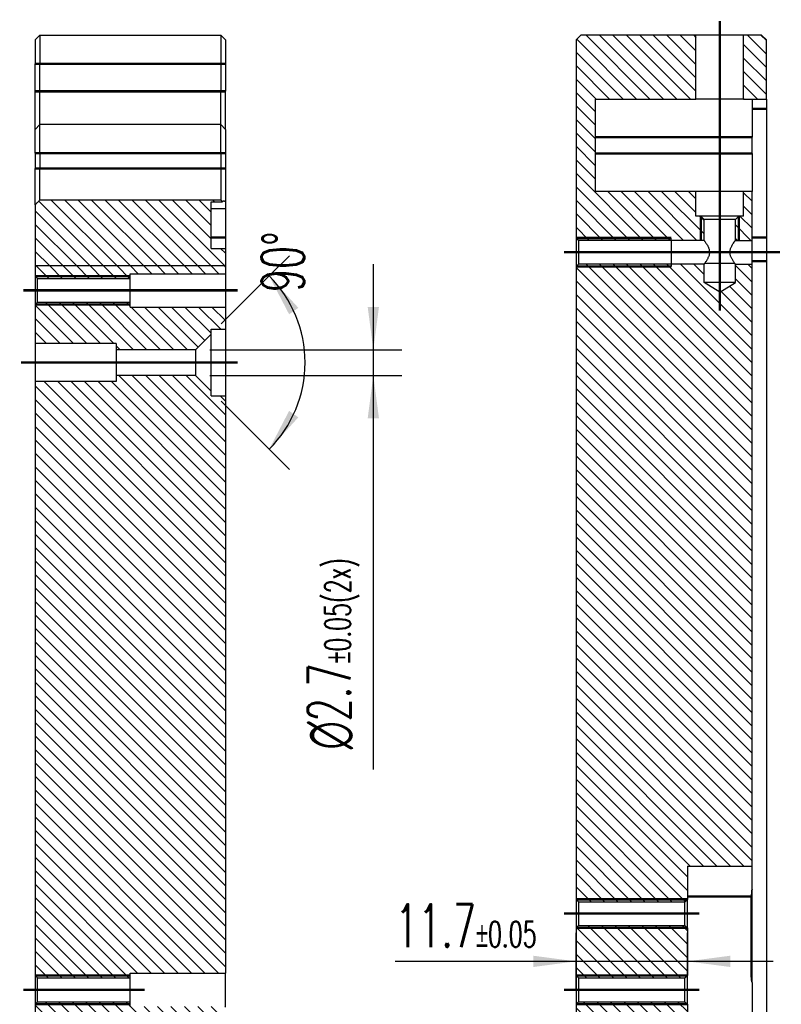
# Model space of a CAD drawing. Header units: millimetres. Extents: x 31 to 872, y 29 to 623.
# Tile 29 of 29: x 728 to 781, y 415 to 484. Entities that reach past the tile are written whole.
import ezdxf

# ---------------------------------------------------------------- set-up
doc = ezdxf.new("R2010")
doc.units = ezdxf.units.MM
doc.linetypes.add('DOT_CENTER', pattern=[14, 12, -1, 0, -1])
doc.layers.add('1', color=7, linetype='Continuous')
doc.styles.add('CONVERTER_11', font='txt.shx', dxfattribs={"width": 0.63})
doc.dimstyles.new('ME10_DIM_24', dxfattribs={"dimtxt": 4.49999999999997, "dimasz": 4.49999999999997, "dimexe": 3, "dimexo": 1.5, "dimgap": 1.5, "dimtad": 1, "dimdsep": 46, "dimtxsty": 'CONVERTER_11', "dimsah": 1, "dimcen": 0.09, "dimclrd": 3, "dimclre": 3, "dimclrt": 3, "dimadec": 0, "dimazin": 0, "dimtol": 1, "dimtp": 0.05, "dimtm": 0.05, "dimtfac": 0.6, "dimtix": 1, "dimtmove": 0, "dimatfit": 3, "dimfxl": 1, "dimtolj": 1, "dimtzin": 0, "dimarcsym": 0})
doc.dimstyles.new('ME10_DIM_31', dxfattribs={"dimtxt": 4.5, "dimasz": 4.5, "dimexe": 3, "dimexo": 1.5, "dimgap": 1.5, "dimtad": 1, "dimdsep": 46, "dimtxsty": 'CONVERTER_11', "dimsah": 1, "dimcen": 0.09, "dimclrd": 3, "dimclre": 3, "dimclrt": 3, "dimadec": 0, "dimazin": 0, "dimtfac": 1, "dimtdec": 4, "dimtix": 1, "dimtmove": 0, "dimatfit": 3, "dimfxl": 1, "dimtolj": 1, "dimtzin": 0, "dimarcsym": 0})
doc.dimstyles.new('ME10_DIM_40', dxfattribs={"dimtxt": 4.5, "dimasz": 4.5, "dimexe": 3, "dimexo": 1.5, "dimgap": 1.5, "dimtad": 1, "dimdsep": 46, "dimtxsty": 'CONVERTER_11', "dimsah": 1, "dimcen": 0.09, "dimclrd": 3, "dimclre": 3, "dimclrt": 3, "dimadec": 0, "dimazin": 0, "dimtol": 1, "dimtp": 0.05, "dimtm": 0.05, "dimtfac": 0.6, "dimtix": 1, "dimtmove": 0, "dimatfit": 3, "dimfxl": 1, "dimtolj": 1, "dimtzin": 0, "dimarcsym": 0})
pattern_1 = [(-44.99999999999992, (0, 0), (0.7071067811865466, 0.7071067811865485), [])]
pattern_2 = [(-45.00000000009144, (0, 0), (0.7071067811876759, 0.7071067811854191), [])]

# ---------------------------------------------------------------- blocks, each defined once
blk = doc.blocks.new('E8027-24150__5', base_point=(1092.77500152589, 207.6499999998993))
at = {"linetype": 'Continuous'}
h = blk.add_hatch(dxfattribs=at)
h.set_pattern_fill('_USER', color=3, angle=-44.99999999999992, pattern_type=0)
h.set_pattern_definition(pattern_1)
edge = h.paths.add_edge_path()
edge.add_line((1111.40000152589, 706.9494897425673), (1112.587707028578, 706.9494897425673))
edge.add_spline(control_points=[(1112.587707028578, 706.9494897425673), (1112.57193737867, 706.9661093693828), (1112.540610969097, 706.9991242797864), (1112.493558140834, 707.0488057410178), (1112.446753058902, 707.0982899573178), (1112.415512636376, 707.1313862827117), (1112.40000152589, 707.1478188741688)], knot_values=[0, 0, 0, 0, 0.0687316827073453, 0.1365355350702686, 0.2052801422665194, 0.2730711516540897, 0.2730711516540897, 0.2730711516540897, 0.2730711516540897], degree=3, periodic=0)
edge.add_line((1112.40000152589, 707.1478188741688), (1093.40000152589, 707.1478188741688))
edge.add_spline(control_points=[(1093.40000152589, 707.1478188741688), (1093.359228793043, 707.1046570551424), (1093.276175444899, 707.0167372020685), (1093.151962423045, 706.8859197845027), (1093.026089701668, 706.7537526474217), (1092.942502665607, 706.666339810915), (1092.90000152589, 706.6218933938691)], knot_values=[0, 0, 0, 0, 0.1781241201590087, 0.3628356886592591, 0.5411821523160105, 0.7256718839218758, 0.7256718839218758, 0.7256718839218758, 0.7256718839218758], degree=3, periodic=0)
edge.add_line((1092.90000152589, 706.6218933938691), (1092.90000152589, 700.1999999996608))
edge.add_line((1092.90000152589, 700.1999999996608), (1112.90000152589, 700.1999999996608))
edge.add_line((1112.90000152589, 700.1999999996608), (1112.90000152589, 702.0505102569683))
edge.add_line((1112.90000152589, 702.0505102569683), (1111.40000152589, 702.0505102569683))
edge.add_line((1111.40000152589, 702.0505102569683), (1111.40000152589, 703.1895919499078))
edge.add_line((1111.40000152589, 703.1895919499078), (1111.40000152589, 706.2399995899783))
edge.add_line((1111.40000152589, 706.2399995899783), (1111.40000152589, 706.9494897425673))
h = blk.add_hatch(dxfattribs=at)
h.set_pattern_fill('_USER', color=3, angle=-44.99999999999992, pattern_type=0)
h.set_pattern_definition(pattern_1)
h.paths.add_polyline_path([(1112.90000152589, 700.1999999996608), (1092.90000152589, 700.1999999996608), (1092.90000152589, 699.1399999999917), (1093.15000152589, 698.8900000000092), (1102.90000152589, 698.8899999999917), (1102.90000152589, 699.3899999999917), (1112.90000152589, 699.3899999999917)])
h = blk.add_hatch(dxfattribs=at)
h.set_pattern_fill('_USER', color=3, angle=-44.99999999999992, pattern_type=0)
h.set_pattern_definition(pattern_1)
h.paths.add_polyline_path([(1111.40000152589, 693.0499999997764), (1111.40000152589, 693.5499999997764), (1112.90000152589, 693.5499999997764), (1112.90000152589, 695.8899999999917), (1102.90000152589, 695.8899999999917), (1102.90000152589, 696.3899999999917), (1093.15000152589, 696.3900000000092), (1092.90000152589, 696.1399999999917), (1092.90000152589, 692.0499999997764), (1101.40000152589, 692.0499999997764), (1101.40000152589, 691.3999999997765), (1109.75000152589, 691.3999999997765)])
h = blk.add_hatch(dxfattribs=at)
h.set_pattern_fill('_USER', color=3, angle=-44.99999999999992, pattern_type=0)
h.set_pattern_definition(pattern_1)
h.paths.add_polyline_path([(1109.75000152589, 688.6999999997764), (1101.40000152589, 688.6999999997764), (1101.40000152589, 688.0499999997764), (1092.90000152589, 688.0499999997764), (1092.90000152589, 625.6599999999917), (1093.15000152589, 625.4099999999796), (1102.90000152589, 625.4099999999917), (1102.90000152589, 625.9099999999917), (1112.90000152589, 625.9099999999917), (1112.90000152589, 686.5499999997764), (1111.40000152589, 686.5499999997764), (1111.40000152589, 687.0499999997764)])
h = blk.add_hatch(dxfattribs=at)
h.set_pattern_fill('_USER', color=3, angle=-44.99999999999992, pattern_type=0)
h.set_pattern_definition(pattern_1)
h.paths.add_polyline_path([(1111.40000152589, 619.8994766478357), (1092.90000152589, 619.8994766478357), (1092.90000152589, 622.6599999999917), (1093.15000152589, 622.9099999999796), (1102.90000152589, 622.9099999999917), (1102.90000152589, 622.4099999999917), (1112.90000152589, 622.4099999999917), (1112.90000152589, 619.8994766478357)])
at = {"color": 7, "linetype": 'Continuous'}
for p, q in [((1092.90000152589, 723.9499999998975), (1093.400001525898, 724.4499999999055)), ((1093.400001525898, 724.4499999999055), (1093.40000152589, 721.4499999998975)), ((1093.400001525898, 724.4499999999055), (1112.40000152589, 724.4499999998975)), ((1112.40000152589, 724.4499999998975), (1112.40000152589, 721.4499999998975)), ((1112.90000152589, 723.9499999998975), (1112.40000152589, 724.4499999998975)), ((1092.90000152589, 723.9499999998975), (1092.90000152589, 721.4499999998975)), ((1112.90000152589, 723.9499999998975), (1112.90000152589, 721.4499999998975)), ((1092.90000152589, 718.5499999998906), (1092.90000152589, 721.4499999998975)), ((1093.40000152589, 718.5499999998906), (1093.40000152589, 721.4499999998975)), ((1112.40000152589, 721.4499999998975), (1112.40000152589, 718.5499999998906)), ((1112.90000152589, 721.4499999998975), (1112.90000152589, 718.5499999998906)), ((1092.90000152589, 714.5499999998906), (1092.90000152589, 718.5499999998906)), ((1093.40000152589, 715.0499999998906), (1093.40000152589, 718.5499999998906)), ((1112.40000152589, 715.0499999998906), (1112.40000152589, 718.5499999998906)), ((1112.90000152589, 714.5499999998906), (1112.90000152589, 718.5499999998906)), ((1092.90000152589, 714.5499999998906), (1093.40000152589, 715.0499999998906)), ((1093.40000152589, 712.0499999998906), (1093.40000152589, 715.0499999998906)), ((1112.40000152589, 715.0499999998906), (1093.40000152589, 715.0499999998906)), ((1112.90000152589, 714.5499999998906), (1112.40000152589, 715.0499999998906)), ((1112.40000152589, 712.0499999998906), (1112.40000152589, 715.0499999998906)), ((1092.90000152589, 712.0499999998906), (1092.90000152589, 714.5499999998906)), ((1112.90000152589, 714.5499999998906), (1112.90000152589, 712.0499999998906)), ((1092.90000152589, 712.0499999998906), (1092.90000152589, 710.4499999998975)), ((1093.40000152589, 712.0499999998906), (1093.40000152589, 710.4499999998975)), ((1112.40000152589, 712.0499999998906), (1112.40000152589, 710.4499999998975)), ((1112.90000152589, 712.0499999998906), (1112.90000152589, 710.4499999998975)), ((1092.90000152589, 706.6218933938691), (1092.90000152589, 710.4499999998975)), ((1093.40000152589, 707.1478188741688), (1093.40000152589, 710.4499999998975)), ((1112.40000152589, 710.4499999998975), (1112.40000152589, 707.1478188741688)), ((1112.90000152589, 710.4499999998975), (1112.90000152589, 706.9785038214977)), ((1092.90000152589, 706.6218933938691), (1092.90000152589, 700.1999999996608)), ((1093.40000152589, 707.1478188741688), (1112.40000152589, 707.1478188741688)), ((1111.40000152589, 706.2399995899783), (1111.40000152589, 706.9494897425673)), ((1111.40000152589, 706.9494897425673), (1112.587707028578, 706.9494897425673)), ((1112.90000152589, 706.9785038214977), (1112.90000152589, 706.2399995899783)), ((1111.40000152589, 703.1895919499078), (1111.40000152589, 706.2399995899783)), ((1111.40000152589, 706.2399995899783), (1112.90000152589, 706.2399995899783)), ((1112.90000152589, 706.2399995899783), (1112.90000152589, 703.1895919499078)), ((1111.40000152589, 702.0505102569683), (1111.40000152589, 703.1895919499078)), ((1112.90000152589, 703.1895919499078), (1112.90000152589, 702.0505102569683)), ((1111.40000152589, 702.0505102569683), (1112.90000152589, 702.0505102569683)), ((1112.90000152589, 702.0505102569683), (1112.90000152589, 700.1999999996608)), ((1092.90000152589, 700.1999999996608), (1092.90000152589, 699.1399999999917)), ((1112.90000152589, 700.1999999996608), (1092.90000152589, 700.1999999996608)), ((1102.90000152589, 698.8899999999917), (1102.90000152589, 699.3899999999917)), ((1102.90000152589, 699.3899999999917), (1112.90000152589, 699.3899999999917)), ((1112.90000152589, 700.1999999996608), (1112.90000152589, 699.3899999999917)), ((1112.90000152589, 699.3899999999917), (1112.90000152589, 697.6399999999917)), ((1092.90000152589, 699.1399999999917), (1092.90000152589, 697.6399999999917)), ((1093.15000152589, 698.8900000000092), (1092.90000152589, 699.1399999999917)), ((1093.15000152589, 697.6400000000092), (1093.15000152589, 698.8900000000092)), ((1093.15000152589, 698.8900000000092), (1102.90000152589, 698.8899999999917)), ((1102.90000152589, 697.6399999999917), (1102.90000152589, 698.8899999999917)), ((1092.90000152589, 697.6399999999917), (1092.90000152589, 696.1399999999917)), ((1093.15000152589, 696.3900000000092), (1093.15000152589, 697.6400000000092)), ((1102.90000152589, 696.3899999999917), (1102.90000152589, 697.6399999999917)), ((1112.90000152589, 697.6399999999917), (1112.90000152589, 695.8899999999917)), ((1093.15000152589, 696.3900000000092), (1092.90000152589, 696.1399999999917)), ((1093.15000152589, 696.3900000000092), (1102.90000152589, 696.3899999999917)), ((1102.90000152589, 695.8899999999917), (1102.90000152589, 696.3899999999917)), ((1092.90000152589, 696.1399999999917), (1092.90000152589, 692.0499999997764)), ((1102.90000152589, 695.8899999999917), (1112.90000152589, 695.8899999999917)), ((1112.90000152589, 695.8899999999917), (1112.90000152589, 693.5499999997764)), ((1111.40000152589, 693.0499999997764), (1111.40000152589, 693.5499999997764)), ((1111.40000152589, 693.5499999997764), (1112.90000152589, 693.5499999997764)), ((1112.90000152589, 693.5499999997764), (1112.90000152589, 686.5499999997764)), ((1092.90000152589, 692.0499999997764), (1092.90000152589, 688.0499999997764)), ((1101.40000152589, 692.0499999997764), (1092.90000152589, 692.0499999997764)), ((1101.40000152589, 692.0499999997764), (1101.40000152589, 691.3999999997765)), ((1109.75000152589, 691.3999999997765), (1111.40000152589, 693.0499999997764)), ((1111.40000152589, 687.0499999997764), (1111.40000152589, 693.0499999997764)), ((1109.75000152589, 691.3999999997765), (1101.40000152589, 691.3999999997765)), ((1101.40000152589, 691.3999999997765), (1101.40000152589, 688.6999999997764)), ((1109.75000152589, 691.3999999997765), (1109.75000152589, 688.6999999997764)), ((1092.90000152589, 688.0499999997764), (1092.90000152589, 625.6599999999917)), ((1101.40000152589, 688.0499999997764), (1092.90000152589, 688.0499999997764)), ((1109.75000152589, 688.6999999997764), (1101.40000152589, 688.6999999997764)), ((1101.40000152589, 688.6999999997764), (1101.40000152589, 688.0499999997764)), ((1109.75000152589, 688.6999999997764), (1111.40000152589, 687.0499999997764)), ((1111.40000152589, 686.5499999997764), (1111.40000152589, 687.0499999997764)), ((1111.40000152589, 686.5499999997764), (1112.90000152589, 686.5499999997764)), ((1112.90000152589, 686.5499999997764), (1112.90000152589, 625.9099999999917)), ((1102.90000152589, 625.9099999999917), (1112.90000152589, 625.9099999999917)), ((1102.90000152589, 625.4099999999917), (1102.90000152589, 625.9099999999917)), ((1112.90000152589, 624.1599999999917), (1112.90000152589, 625.9099999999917)), ((1093.15000152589, 625.4099999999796), (1092.90000152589, 625.6599999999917)), ((1092.90000152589, 625.6599999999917), (1092.90000152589, 624.1599999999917)), ((1093.15000152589, 625.4099999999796), (1102.90000152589, 625.4099999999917)), ((1093.15000152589, 624.1599999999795), (1093.15000152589, 625.4099999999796)), ((1102.90000152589, 624.1599999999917), (1102.90000152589, 625.4099999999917)), ((1092.90000152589, 624.1599999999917), (1092.90000152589, 622.6599999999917)), ((1093.15000152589, 622.9099999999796), (1093.15000152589, 624.1599999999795)), ((1102.90000152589, 622.9099999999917), (1102.90000152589, 624.1599999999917)), ((1112.90000152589, 622.4099999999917), (1112.90000152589, 624.1599999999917)), ((1093.15000152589, 622.9099999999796), (1092.90000152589, 622.6599999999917)), ((1093.15000152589, 622.9099999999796), (1102.90000152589, 622.9099999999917)), ((1102.90000152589, 622.4099999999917), (1102.90000152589, 622.9099999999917)), ((1092.90000152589, 622.6599999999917), (1092.90000152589, 619.8994766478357))]:
    blk.add_line(p, q, dxfattribs=at)
at = {"color": 3, "linetype": 'Continuous', "const_width": 0.25}
for points in [[(1093.40000152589, 721.4499999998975), (1092.90000152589, 721.4499999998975)], [(1093.40000152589, 721.4499999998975), (1112.40000152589, 721.4499999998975)], [(1112.40000152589, 721.4499999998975), (1112.90000152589, 721.4499999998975)], [(1093.40000152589, 718.5499999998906), (1092.90000152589, 718.5499999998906)], [(1093.40000152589, 718.5499999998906), (1112.40000152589, 718.5499999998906)], [(1112.90000152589, 718.5499999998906), (1112.40000152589, 718.5499999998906)], [(1092.90000152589, 712.0499999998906), (1093.40000152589, 712.0499999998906)], [(1093.40000152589, 712.0499999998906), (1112.40000152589, 712.0499999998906)], [(1112.90000152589, 712.0499999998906), (1112.40000152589, 712.0499999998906)], [(1093.40000152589, 710.4499999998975), (1092.90000152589, 710.4499999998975)], [(1093.40000152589, 710.4499999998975), (1112.40000152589, 710.4499999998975)], [(1112.40000152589, 710.4499999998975), (1112.90000152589, 710.4499999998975)], [(1112.90000152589, 703.1895919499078), (1111.40000152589, 703.1895919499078)]]:
    blk.add_lwpolyline(points, dxfattribs=at)
at = {"color": 7, "linetype": 'Continuous'}
for points, knots in [([(1092.90000152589, 706.6218933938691), (1092.942502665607, 706.666339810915), (1093.026089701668, 706.7537526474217), (1093.151962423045, 706.8859197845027), (1093.276175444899, 707.0167372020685), (1093.359228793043, 707.1046570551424), (1093.40000152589, 707.1478188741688)], [0, 0, 0, 0, 0.1844897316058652, 0.3628361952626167, 0.5475477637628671, 0.7256718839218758, 0.7256718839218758, 0.7256718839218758, 0.7256718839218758]), ([(1112.40000152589, 707.1478188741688), (1112.415512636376, 707.1313862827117), (1112.446753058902, 707.0982899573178), (1112.493558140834, 707.0488057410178), (1112.540610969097, 706.9991242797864), (1112.57193737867, 706.9661093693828), (1112.587707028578, 706.9494897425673)], [0, 0, 0, 0, 0.0677910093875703, 0.1365356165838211, 0.2043394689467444, 0.2730711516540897, 0.2730711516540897, 0.2730711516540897, 0.2730711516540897]), ([(1112.728591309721, 706.9999999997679), (1112.710721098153, 706.9994722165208), (1112.680593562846, 706.9985824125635), (1112.639093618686, 706.9889518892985), (1112.606964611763, 706.974413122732), (1112.593439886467, 706.9569092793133), (1112.587707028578, 706.9494897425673)], [0, 0, 0, 0, 0.0534206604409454, 0.0900623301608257, 0.1278618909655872, 0.1556729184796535, 0.1556729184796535, 0.1556729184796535, 0.1556729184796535]), ([(1112.90000152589, 706.9785038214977), (1112.883377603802, 706.9819116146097), (1112.853153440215, 706.9881073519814), (1112.809549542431, 706.9945913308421), (1112.769040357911, 706.9990062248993), (1112.742202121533, 706.9996656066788), (1112.728591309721, 706.9999999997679)], [0, 0, 0, 0, 0.0508979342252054, 0.0925381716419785, 0.1322155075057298, 0.1730428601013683, 0.1730428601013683, 0.1730428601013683, 0.1730428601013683])]:
    blk.add_open_spline(points, degree=3, knots=knots, dxfattribs=at)
at = {"layer": '1', "color": 3, "linetype": 'Continuous', "const_width": 0.25}
for points in [[(1102.900001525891, 699.1399999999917), (1092.90000152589, 699.1400000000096)], [(1102.90000152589, 696.1399999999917), (1092.90000152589, 696.1400000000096)], [(1102.90000152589, 625.6599999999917), (1092.90000152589, 625.6599999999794)], [(1102.90000152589, 622.6599999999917), (1092.90000152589, 622.6599999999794)]]:
    blk.add_lwpolyline(points, dxfattribs=at)
at = {"layer": '1', "color": 1, "linetype": 'DOT_CENTER', "const_width": 0.25}
for points in [[(1091.65000152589, 697.6400000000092), (1114.183924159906, 697.6400000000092)], [(1114.183924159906, 690.0499999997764), (1091.40000152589, 690.0499999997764)], [(1091.65000152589, 624.1599999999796), (1104.40000152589, 624.1599999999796)]]:
    blk.add_lwpolyline(points, dxfattribs=at)
blk = doc.blocks.new('*D64')
at = {"layer": '1', "color": 3, "linetype": 'Continuous'}
for p, q in [((1128.443492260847, 700.3999999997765), (1128.443492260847, 691.3999999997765)), ((1111.250001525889, 691.3999999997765), (1131.443492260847, 691.3999999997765)), ((1128.443492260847, 691.3999999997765), (1128.443492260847, 688.6999999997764)), ((1111.250001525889, 688.6999999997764), (1131.443492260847, 688.6999999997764)), ((1128.443492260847, 688.6999999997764), (1128.443492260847, 647.3005247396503))]:
    blk.add_line(p, q, dxfattribs=at)
at = {"layer": '1', "color": 3}
for points in [[(1127.851056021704, 695.8999999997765), (1129.03592849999, 695.8999999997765), (1128.443492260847, 691.3999999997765)], [(1129.03592849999, 684.1999999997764), (1127.851056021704, 684.1999999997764), (1128.443492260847, 688.6999999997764)]]:
    blk.add_solid(points, dxfattribs=at)
at = {"layer": '1', "color": 3, "insert": (1126.943492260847, 646.8955247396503), "char_height": 4.49999999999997, "attachment_point": 7, "rotation": 90, "line_spacing_factor": 0.60024009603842, "style": 'CONVERTER_11'}
blk.add_mtext('\\C3; {\\Fgdt;n}\\C3;\\C3;2.7\\C3;\\H2.7;{\\Fgdt;`}0.05\\C3;(2x)', dxfattribs=at)
blk = doc.blocks.new('*D71')
at = {"layer": '1', "color": 3, "linetype": 'Continuous'}
for p, q in [((1117.498449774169, 699.1484482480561), (1119.619770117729, 701.2697685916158)), ((1112.46066169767, 694.1106601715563), (1117.498449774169, 699.1484482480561)), ((1112.46066169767, 685.9893398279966), (1117.498449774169, 680.9515517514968)), ((1117.498449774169, 680.9515517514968), (1119.619770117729, 678.830231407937))]:
    blk.add_line(p, q, dxfattribs=at)
blk.add_arc((1108.400001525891, 690.0499999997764), 12.86714890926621, 314.9999999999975, 45.00000000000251, dxfattribs=at)
at = {"layer": '1', "color": 3}
for points in [[(1120.563731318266, 695.8010567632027), (1119.592915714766, 695.1217631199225), (1117.498449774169, 699.1484482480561)], [(1119.592915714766, 684.9782368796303), (1120.563731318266, 684.2989432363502), (1117.498449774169, 680.9515517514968)]]:
    blk.add_solid(points, dxfattribs=at)
at = {"layer": '1', "color": 3, "insert": (1121.190821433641, 697.4537908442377), "char_height": 4.5, "attachment_point": 7, "rotation": 90, "line_spacing_factor": 0.60024009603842, "style": 'CONVERTER_11'}
blk.add_mtext('90{\\Fgdt;~}', dxfattribs=at)
blk = doc.blocks.new('E8027-24150__7', base_point=(1149.625001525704, 207.6500000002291))
at = {"linetype": 'Continuous'}
h = blk.add_hatch(dxfattribs=at)
h.set_pattern_fill('_USER', color=3, angle=-45.00000000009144, pattern_type=0)
h.set_pattern_definition(pattern_2)
h.paths.add_polyline_path([(1162.850001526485, 705.4500000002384), (1162.350001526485, 705.4500000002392), (1162.35000152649, 708.0299995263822), (1151.750001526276, 708.0299995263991), (1151.750001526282, 712.0299995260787), (1151.750001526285, 713.7299995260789), (1151.750001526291, 717.7299995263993), (1162.350001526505, 717.7299995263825), (1162.350001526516, 724.4500000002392), (1150.250001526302, 724.4500000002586), (1149.750001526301, 723.9500000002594), (1149.750001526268, 703.1400000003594), (1150.000001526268, 702.8900000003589), (1159.750001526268, 702.8900000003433), (1163.200001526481, 702.8900000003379), (1163.200001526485, 705.100000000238)])
h = blk.add_hatch(dxfattribs=at)
h.set_pattern_fill('_USER', color=3, angle=-45.00000000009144, pattern_type=0)
h.set_pattern_definition(pattern_2)
h.paths.add_polyline_path([(1169.250001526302, 724.4500000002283), (1169.750001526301, 723.9500000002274), (1169.750001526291, 717.7299995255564), (1168.250001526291, 717.7299995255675), (1167.350001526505, 717.7299995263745), (1167.350001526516, 724.4500000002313)])
h = blk.add_hatch(dxfattribs=at)
h.set_pattern_fill('_USER', color=3, angle=-45.00000000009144, pattern_type=0)
h.set_pattern_definition(pattern_2)
h.paths.add_polyline_path([(1166.500001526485, 705.1000000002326), (1166.500001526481, 702.8900000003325), (1168.250001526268, 702.8900000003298), (1168.250001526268, 703.1895919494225), (1168.250001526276, 708.0299995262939), (1167.35000152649, 708.0299995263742), (1167.350001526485, 705.4500000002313), (1166.850001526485, 705.4500000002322)])
h = blk.add_hatch(dxfattribs=at)
h.set_pattern_fill('_USER', color=3, angle=-45.00000000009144, pattern_type=0)
h.set_pattern_definition(pattern_2)
h.paths.add_polyline_path([(1163.200001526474, 698.4500000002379), (1163.200001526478, 700.3900000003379), (1159.750001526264, 700.3900000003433), (1150.000001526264, 700.3900000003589), (1149.750001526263, 700.1400000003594), (1149.750001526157, 633.6600000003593), (1150.000001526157, 633.4099999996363), (1161.200001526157, 633.410000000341), (1161.450001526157, 633.6600000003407), (1161.450001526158, 633.9499999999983), (1161.450001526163, 637.1500000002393), (1168.250001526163, 637.1499999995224), (1168.250001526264, 700.3900000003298), (1166.500001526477, 700.3900000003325), (1166.500001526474, 698.4500000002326), (1164.850001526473, 697.4585799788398)])
h = blk.add_hatch(dxfattribs=at)
h.set_pattern_fill('_USER', color=3, angle=-45.00000000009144, pattern_type=0)
h.set_pattern_definition(pattern_2)
h.paths.add_polyline_path([(1149.750001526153, 630.6600000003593), (1149.750001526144, 625.6600000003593), (1150.000001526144, 625.4099999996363), (1161.200001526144, 625.410000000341), (1161.450001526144, 625.6600000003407), (1161.450001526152, 630.6600000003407), (1161.200001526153, 630.910000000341), (1150.000001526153, 630.9099999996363)])
h = blk.add_hatch(dxfattribs=at)
h.set_pattern_fill('_USER', color=3, angle=-45.00000000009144, pattern_type=0)
h.set_pattern_definition(pattern_2)
h.paths.add_polyline_path([(1161.45000152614, 622.6600000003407), (1161.450001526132, 617.7499999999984), (1151.750001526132, 617.7500000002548), (1151.750001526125, 613.7499999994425), (1151.750001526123, 612.0499999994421), (1151.750001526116, 608.0500000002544), (1159.950001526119, 608.0500000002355), (1159.950001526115, 605.9499995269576), (1159.750001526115, 605.7499995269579), (1150.450001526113, 605.7499995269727), (1150.250001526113, 605.949999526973), (1150.250001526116, 607.550000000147), (1150.000001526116, 607.5500000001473), (1149.750001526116, 607.8000000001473), (1149.75000152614, 622.6600000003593), (1150.00000152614, 622.9099999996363), (1161.20000152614, 622.910000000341)])
at = {"color": 7, "linetype": 'Continuous'}
for p, q in [((1150.250001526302, 724.4500000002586), (1149.750001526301, 723.9500000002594)), ((1162.350001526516, 724.4500000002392), (1150.250001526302, 724.4500000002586)), ((1162.350001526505, 717.7299995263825), (1162.350001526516, 724.4500000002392)), ((1164.850001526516, 724.4500000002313), (1162.350001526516, 724.4500000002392)), ((1167.350001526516, 724.4500000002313), (1164.850001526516, 724.4500000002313)), ((1169.250001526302, 724.4500000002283), (1167.350001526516, 724.4500000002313)), ((1167.350001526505, 717.7299995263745), (1167.350001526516, 724.4500000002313)), ((1169.250001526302, 724.4500000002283), (1169.750001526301, 723.9500000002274)), ((1149.750001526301, 723.9500000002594), (1149.750001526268, 703.1400000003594)), ((1169.750001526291, 717.7299995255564), (1169.750001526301, 723.9500000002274)), ((1151.750001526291, 717.7299995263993), (1151.750001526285, 713.7299995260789)), ((1151.750001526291, 717.7299995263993), (1162.350001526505, 717.7299995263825)), ((1164.850001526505, 717.7299995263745), (1162.350001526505, 717.7299995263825)), ((1167.350001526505, 717.7299995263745), (1164.850001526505, 717.7299995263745)), ((1167.350001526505, 717.7299995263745), (1168.250001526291, 717.7299995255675)), ((1168.250001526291, 717.7299995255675), (1169.750001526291, 717.7299995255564)), ((1168.250001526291, 717.7299995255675), (1168.25000152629, 716.7048732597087)), ((1169.750001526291, 717.7299995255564), (1169.75000152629, 716.7048732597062)), ((1168.25000152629, 716.7048732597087), (1168.250001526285, 713.7299995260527)), ((1169.75000152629, 716.7048732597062), (1169.750001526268, 703.1895919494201)), ((1151.750001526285, 713.7299995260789), (1151.750001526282, 712.0299995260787)), ((1168.250001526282, 712.0299995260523), (1168.250001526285, 713.7299995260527)), ((1151.750001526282, 712.0299995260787), (1151.750001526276, 708.0299995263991)), ((1168.250001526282, 712.0299995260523), (1168.250001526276, 708.0299995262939)), ((1162.35000152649, 708.0299995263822), (1151.750001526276, 708.0299995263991)), ((1164.85000152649, 708.0299995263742), (1162.35000152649, 708.0299995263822)), ((1162.350001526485, 705.4500000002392), (1162.35000152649, 708.0299995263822)), ((1167.35000152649, 708.0299995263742), (1164.85000152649, 708.0299995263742)), ((1167.350001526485, 705.4500000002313), (1167.35000152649, 708.0299995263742)), ((1168.250001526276, 708.0299995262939), (1167.35000152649, 708.0299995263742)), ((1168.250001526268, 703.1895919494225), (1168.250001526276, 708.0299995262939)), ((1162.850001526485, 705.4500000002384), (1162.350001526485, 705.4500000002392)), ((1163.200001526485, 705.100000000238), (1162.850001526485, 705.4500000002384)), ((1166.850001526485, 705.4500000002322), (1162.850001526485, 705.4500000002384)), ((1166.500001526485, 705.1000000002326), (1163.200001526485, 705.100000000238)), ((1163.200001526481, 702.8900000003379), (1163.200001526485, 705.100000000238)), ((1166.500001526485, 705.1000000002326), (1166.850001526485, 705.4500000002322)), ((1166.500001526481, 702.8900000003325), (1166.500001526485, 705.1000000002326)), ((1167.350001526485, 705.4500000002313), (1166.850001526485, 705.4500000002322)), ((1149.750001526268, 703.1400000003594), (1149.750001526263, 700.1400000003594)), ((1150.000001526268, 702.8900000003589), (1149.750001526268, 703.1400000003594)), ((1150.000001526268, 702.8900000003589), (1150.000001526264, 700.3900000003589)), ((1159.750001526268, 702.8900000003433), (1150.000001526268, 702.8900000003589)), ((1163.200001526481, 702.8900000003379), (1159.750001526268, 702.8900000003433)), ((1159.750001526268, 702.8900000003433), (1159.750001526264, 700.3900000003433)), ((1166.500001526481, 702.8900000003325), (1168.250001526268, 702.8900000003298)), ((1168.250001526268, 702.8900000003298), (1168.250001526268, 703.1895919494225)), ((1168.250001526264, 700.7147182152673), (1168.250001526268, 702.8900000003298)), ((1169.750001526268, 703.1895919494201), (1169.750001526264, 700.7147182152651)), ((1150.000001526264, 700.3900000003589), (1149.750001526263, 700.1400000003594)), ((1159.750001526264, 700.3900000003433), (1150.000001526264, 700.3900000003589)), ((1163.200001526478, 700.3900000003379), (1159.750001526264, 700.3900000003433)), ((1163.200001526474, 698.4500000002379), (1163.200001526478, 700.3900000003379)), ((1166.45502489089, 700.450000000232), (1163.244978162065, 700.4500000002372)), ((1166.500001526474, 698.4500000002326), (1166.500001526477, 700.3900000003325)), ((1166.500001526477, 700.3900000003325), (1168.250001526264, 700.3900000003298)), ((1168.250001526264, 700.3900000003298), (1168.250001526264, 700.7147182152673)), ((1168.250001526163, 637.1499999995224), (1168.250001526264, 700.3900000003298)), ((1169.750001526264, 700.7147182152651), (1169.750001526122, 611.5499999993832)), ((1149.750001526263, 700.1400000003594), (1149.750001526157, 633.6600000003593)), ((1164.850001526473, 697.4585799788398), (1163.200001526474, 698.4500000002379)), ((1166.500001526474, 698.4500000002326), (1163.200001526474, 698.4500000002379)), ((1164.850001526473, 697.4585799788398), (1166.500001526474, 698.4500000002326)), ((1161.450001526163, 637.1500000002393), (1161.450001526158, 633.9499999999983)), ((1161.450001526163, 637.1500000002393), (1168.250001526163, 637.1499999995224)), ((1168.250001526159, 634.7437253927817), (1168.250001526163, 637.1499999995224)), ((1168.250001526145, 625.9099999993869), (1168.250001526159, 634.7437253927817)), ((1150.000001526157, 633.4099999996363), (1149.750001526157, 633.6600000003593)), ((1149.750001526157, 633.6600000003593), (1149.750001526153, 630.6600000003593)), ((1150.000001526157, 633.4099999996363), (1161.200001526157, 633.410000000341)), ((1150.000001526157, 633.4099999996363), (1150.000001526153, 630.9099999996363)), ((1161.200001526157, 633.410000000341), (1161.450001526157, 633.6600000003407)), ((1161.200001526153, 630.910000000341), (1161.200001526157, 633.410000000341)), ((1161.450001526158, 633.9499999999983), (1161.450001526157, 633.6600000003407)), ((1161.450001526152, 630.6600000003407), (1161.450001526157, 633.6600000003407)), ((1168.150001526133, 625.9099999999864), (1168.150001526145, 633.9499999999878)), ((1150.000001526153, 630.9099999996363), (1149.750001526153, 630.6600000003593)), ((1149.750001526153, 630.6600000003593), (1149.750001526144, 625.6600000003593)), ((1150.000001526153, 630.9099999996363), (1161.200001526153, 630.910000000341)), ((1161.200001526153, 630.910000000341), (1161.450001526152, 630.6600000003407)), ((1161.450001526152, 630.6600000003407), (1161.450001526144, 625.6600000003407)), ((1168.250001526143, 624.9150125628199), (1168.250001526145, 625.9099999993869)), ((1150.000001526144, 625.4099999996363), (1149.750001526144, 625.6600000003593)), ((1149.750001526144, 625.6600000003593), (1149.75000152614, 622.6600000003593)), ((1150.000001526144, 625.4099999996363), (1150.00000152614, 622.9099999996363)), ((1150.000001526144, 625.4099999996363), (1161.200001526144, 625.410000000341)), ((1161.200001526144, 625.410000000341), (1161.450001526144, 625.6600000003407)), ((1161.20000152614, 622.910000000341), (1161.200001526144, 625.410000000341)), ((1161.45000152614, 622.6600000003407), (1161.450001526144, 625.6600000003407)), ((1168.250001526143, 624.9150125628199), (1168.250001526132, 617.7499999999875)), ((1150.00000152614, 622.9099999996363), (1149.75000152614, 622.6600000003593)), ((1150.00000152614, 622.9099999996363), (1161.20000152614, 622.910000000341)), ((1161.20000152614, 622.910000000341), (1161.45000152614, 622.6600000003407)), ((1149.75000152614, 622.6600000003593), (1149.750001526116, 607.8000000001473)), ((1161.45000152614, 622.6600000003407), (1161.450001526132, 617.7499999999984))]:
    blk.add_line(p, q, dxfattribs=at)
at = {"color": 3, "linetype": 'Continuous', "const_width": 0.25}
for points in [[(1169.75000152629, 716.7048732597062), (1168.25000152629, 716.7048732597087)], [(1168.250001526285, 713.7299995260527), (1151.750001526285, 713.7299995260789)], [(1168.250001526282, 712.0299995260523), (1151.750001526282, 712.0299995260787)], [(1169.750001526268, 703.1895919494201), (1168.250001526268, 703.1895919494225)], [(1169.750001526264, 700.7147182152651), (1168.250001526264, 700.7147182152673)], [(1168.150001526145, 633.9499999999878), (1161.450001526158, 633.9499999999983)], [(1168.250001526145, 625.9099999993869), (1168.150001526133, 625.9099999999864)]]:
    blk.add_lwpolyline(points, dxfattribs=at)
at = {"color": 7, "linetype": 'Continuous'}
blk.add_arc((1171.350001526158, 633.9499999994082), 3.200000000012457, 165.6384884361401, 179.9999999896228, dxfattribs=at)
for points, knots in [([(1163.200001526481, 702.8900000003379), (1163.201760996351, 702.8876759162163), (1163.205279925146, 702.8830277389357), (1163.213942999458, 702.8715498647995), (1163.225903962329, 702.8556292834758), (1163.255163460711, 702.816391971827), (1163.297049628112, 702.7591905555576), (1163.370715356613, 702.6552426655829), (1163.456481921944, 702.5270069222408), (1163.547809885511, 702.3752545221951), (1163.62296309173, 702.2320970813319), (1163.682684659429, 702.0957236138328), (1163.727444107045, 701.9643547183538), (1163.758162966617, 701.8338561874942), (1163.773924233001, 701.7023589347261), (1163.773338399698, 701.5682425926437), (1163.756426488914, 701.4365828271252), (1163.724548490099, 701.3057471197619), (1163.678583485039, 701.1738632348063), (1163.622114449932, 701.0469992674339), (1163.557964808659, 700.9241134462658), (1163.488030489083, 700.8044572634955), (1163.411598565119, 700.6852714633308), (1163.329889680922, 700.5660012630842), (1163.273952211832, 700.4895826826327), (1163.244978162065, 700.4500000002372)], [0, 0, 0, 0, 0.0087449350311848, 0.0174898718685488, 0.0431406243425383, 0.0684839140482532, 0.1643270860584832, 0.2558230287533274, 0.4506877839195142, 0.626996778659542, 0.7869243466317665, 0.9354148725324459, 1.073183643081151, 1.202703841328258, 1.336919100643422, 1.469529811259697, 1.604022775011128, 1.734181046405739, 1.872833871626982, 2.022451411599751, 2.150360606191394, 2.28853538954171, 2.438091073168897, 2.575033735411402, 2.722187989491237, 2.722187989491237, 2.722187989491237, 2.722187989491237]), ([(1166.45502489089, 700.450000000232), (1166.426057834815, 700.4895730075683), (1166.370133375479, 700.5659735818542), (1166.288430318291, 700.6852326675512), (1166.211992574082, 700.8044240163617), (1166.142044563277, 700.9241013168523), (1166.077898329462, 701.0469802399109), (1166.021442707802, 701.1738103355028), (1165.975490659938, 701.3056330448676), (1165.943608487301, 701.4364206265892), (1165.926679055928, 701.5680435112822), (1165.926066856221, 701.702132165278), (1165.941794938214, 701.8335945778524), (1165.972472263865, 701.9640498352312), (1166.017180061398, 702.0953657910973), (1166.076938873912, 702.2319060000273), (1166.152298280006, 702.3754683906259), (1166.244068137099, 702.5278889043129), (1166.330092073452, 702.6564162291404), (1166.403731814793, 702.76026435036), (1166.44533652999, 702.8170631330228), (1166.474377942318, 702.8560013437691), (1166.486224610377, 702.8717682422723), (1166.49479422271, 702.8831217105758), (1166.498265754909, 702.8877072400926), (1166.500001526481, 702.8900000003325)], [0, 0, 0, 0, 0.1471184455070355, 0.2840302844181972, 0.433615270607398, 0.5718149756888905, 0.6997453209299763, 0.8492936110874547, 0.9878858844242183, 1.117988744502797, 1.252461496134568, 1.385045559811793, 1.51922562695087, 1.648692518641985, 1.786395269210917, 1.934805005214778, 2.095381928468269, 2.272481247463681, 2.468304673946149, 2.559206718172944, 2.654396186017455, 2.679513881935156, 2.704933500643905, 2.713560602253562, 2.72218770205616, 2.72218770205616, 2.72218770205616, 2.72218770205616]), ([(1163.244978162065, 700.4500000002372), (1163.239459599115, 700.4425747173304), (1163.228348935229, 700.4276252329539), (1163.215250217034, 700.410185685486), (1163.205768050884, 700.397617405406), (1163.201923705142, 700.3925391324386), (1163.200001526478, 700.3900000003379)], [0, 0, 0, 0, 0.0277543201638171, 0.0558784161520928, 0.0654323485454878, 0.074986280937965, 0.074986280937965, 0.074986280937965, 0.074986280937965]), ([(1166.500001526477, 700.3900000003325), (1166.498074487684, 700.3925455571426), (1166.494220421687, 700.3976366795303), (1166.484734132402, 700.4102105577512), (1166.471640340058, 700.4276437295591), (1166.460539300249, 700.4425802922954), (1166.45502489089, 700.450000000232)], [0, 0, 0, 0, 0.0095781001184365, 0.019156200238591, 0.0472528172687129, 0.0749862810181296, 0.0749862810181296, 0.0749862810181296, 0.0749862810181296]), ([(1168.250001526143, 624.9150125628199), (1168.234687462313, 624.9975721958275), (1168.20428249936, 625.1614884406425), (1168.173640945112, 625.4102034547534), (1168.153667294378, 625.6594377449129), (1168.151221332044, 625.8266235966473), (1168.150001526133, 625.9099999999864)], [0, 0, 0, 0, 0.2518499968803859, 0.5000301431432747, 0.7514248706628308, 1.001520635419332, 1.001520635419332, 1.001520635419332, 1.001520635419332])]:
    blk.add_open_spline(points, degree=3, knots=knots, dxfattribs=at)
at = {"layer": '1', "color": 7, "linetype": 'Continuous'}
for p, q in [((1159.750001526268, 702.8900000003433), (1159.750001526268, 703.1400000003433)), ((1159.750001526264, 700.3900000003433), (1159.750001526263, 700.1400000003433))]:
    blk.add_line(p, q, dxfattribs=at)
at = {"layer": '1', "color": 1, "linetype": 'DOT_CENTER', "const_width": 0.25}
for points in [[(1164.850001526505, 695.5189208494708), (1164.850001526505, 725.9500000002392)], [(1171.198414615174, 701.6399999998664), (1148.500001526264, 701.6399999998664)], [(1148.500001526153, 632.1599999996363), (1162.700001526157, 632.1599999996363)], [(1148.50000152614, 624.1599999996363), (1162.700001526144, 624.1599999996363)]]:
    blk.add_lwpolyline(points, dxfattribs=at)
at = {"layer": '1', "color": 3, "linetype": 'Continuous', "const_width": 0.25}
for points in [[(1162.850001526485, 705.4500000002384), (1162.850001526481, 702.8900000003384)], [(1166.850001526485, 705.4500000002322), (1166.850001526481, 702.890000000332)], [(1149.750001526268, 703.1400000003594), (1159.750001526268, 703.1400000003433)], [(1149.750001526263, 700.1400000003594), (1159.750001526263, 700.1400000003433)], [(1161.450001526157, 633.6600000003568), (1149.750001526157, 633.6599999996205)], [(1161.450001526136, 630.6600000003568), (1149.750001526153, 630.6599999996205)], [(1161.450001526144, 625.6600000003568), (1149.750001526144, 625.6599999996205)], [(1161.45000152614, 622.6600000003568), (1149.75000152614, 622.6599999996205)]]:
    blk.add_lwpolyline(points, dxfattribs=at)
blk = doc.blocks.new('*D80')
at = {"layer": '1', "color": 3, "linetype": 'Continuous'}
for p, q in [((1149.75000152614, 624.1600000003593), (1149.75000152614, 630.1448167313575)), ((1161.45000152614, 624.1600000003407), (1161.45000152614, 630.1448167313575)), ((1149.750001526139, 627.1448167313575), (1130.738234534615, 627.1448167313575)), ((1161.45000152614, 627.1448167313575), (1149.750001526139, 627.1448167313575)), ((1170.45000152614, 627.1448167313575), (1161.45000152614, 627.1448167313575))]:
    blk.add_line(p, q, dxfattribs=at)
at = {"layer": '1', "color": 3}
for points in [[(1145.250001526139, 626.5523804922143), (1145.250001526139, 627.7372529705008), (1149.750001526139, 627.1448167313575)], [(1165.95000152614, 627.7372529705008), (1165.95000152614, 626.5523804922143), (1161.45000152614, 627.1448167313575)]]:
    blk.add_solid(points, dxfattribs=at)
at = {"layer": '1', "color": 3, "insert": (1130.738234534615, 628.6448167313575), "char_height": 4.5, "attachment_point": 7, "rotation": 0.00013888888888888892, "line_spacing_factor": 0.60024009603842, "style": 'CONVERTER_11'}
blk.add_mtext('\\C3;11.7\\C3;\\H2.7;{\\Fgdt;`}0.05', dxfattribs=at)
blk = doc.blocks.new('A_-A__6', base_point=(1098.899999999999, 466.0499999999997))
blk.add_blockref('E8027-24150__5', (1092.77500152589, 207.6499999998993))
at = {"layer": '1'}
dim = blk.add_angular_dim_3p(base=(1121.267150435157, 690.0499999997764), center=(1108.400001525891, 690.0499999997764), p1=(1109.75000152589, 688.6999999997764), p2=(1109.75000152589, 691.3999999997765), dimstyle='ME10_DIM_31', dxfattribs=at)
dim.commit()
dim.dimension.update_dxf_attribs({"geometry": '*D71', "text_midpoint": (1124.332486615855, 694.770758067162)})
dim = blk.add_linear_dim(base=(1128.443492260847, 691.3999999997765), p1=(1109.75000152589, 688.6999999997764), p2=(1109.75000152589, 691.3999999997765), angle=90, text='<>(2x)', dimstyle='ME10_DIM_24', override={"dimpost": ' {\\Fgdt;n}<>(2x)'}, dxfattribs=at)
dim.commit()
dim.dimension.update_dxf_attribs({"geometry": '*D64', "text_midpoint": (1124.693492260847, 662.9290247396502), "text_rotation": 90})
blk = doc.blocks.new('B_-B__8', base_point=(1155.749999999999, 466.0499999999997))
blk.add_blockref('E8027-24150__7', (1149.625001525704, 207.6500000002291))
at = {"layer": '1'}
dim = blk.add_linear_dim(base=(1161.45000152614, 627.1448167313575), p1=(1149.75000152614, 622.6600000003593), p2=(1161.45000152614, 622.6600000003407), dimstyle='ME10_DIM_40', dxfattribs=at)
dim.commit()
dim.dimension.update_dxf_attribs({"geometry": '*D80', "text_midpoint": (1138.446734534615, 630.8948167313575), "text_rotation": 0.00013888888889})

msp = doc.modelspace()

# ---------------------------------------------------------------- block references
at = {"xscale": 0.66666666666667, "yscale": 0.66666666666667, "zscale": 0.66666666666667}
for name, p in [('A_-A__6', (732.5999999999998, 310.7)), ('B_-B__8', (770.4999999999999, 310.7))]:
    msp.add_blockref(name, p, dxfattribs=at)

doc.saveas('drawing.dxf')
